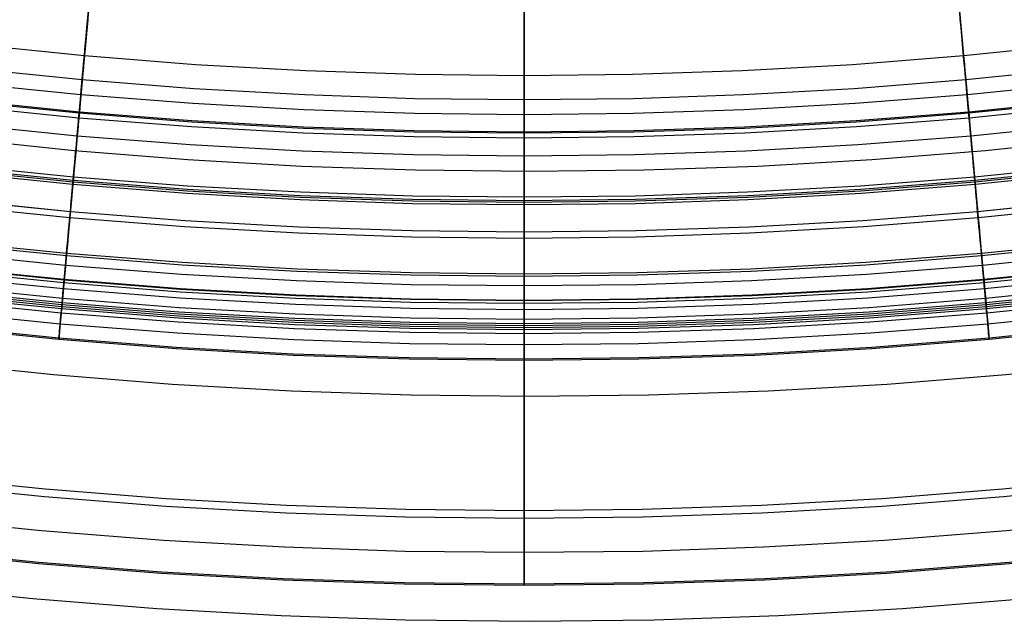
# Model space of a CAD drawing. Header units: millimetres. Extents: x -14 to 488, y -50 to 50.
# Tile 61 of 256: x 205.59 to 212.01, y -35.68 to -31.75. Entities that reach past the tile are written whole.
import ezdxf

# ---------------------------------------------------------------- set-up
doc = ezdxf.new("R2010")
doc.units = ezdxf.units.MM
doc.header["$MEASUREMENT"] = 0
doc.layers.add('Default', color=7, linetype='Continuous')

msp = doc.modelspace()

# ---------------------------------------------------------------- linework, layer by layer
at = {"layer": 'Default'}
for points in [[(216.1719, -31.2704), (215.4283, -31.4356), (214.6862, -31.5821), (213.9463, -31.71), (213.2093, -31.8198), (212.4756, -31.9116), (211.7459, -31.9859), (211.0208, -32.043), (210.3007, -32.0833), (209.5861, -32.1071), (208.8776, -32.115), (208.1691, -32.1071), (207.4545, -32.0833), (206.7344, -32.043), (206.0093, -31.9859), (205.2796, -31.9116)], [(215.4606, -31.5898), (214.7149, -31.7369), (213.9713, -31.8655), (213.2306, -31.9758), (212.4933, -32.0681), (211.7601, -32.1427), (211.0314, -32.2001), (210.3077, -32.2406), (209.5896, -32.2646), (208.8776, -32.2725), (208.1656, -32.2646), (207.4475, -32.2406), (206.7238, -32.2001), (205.9951, -32.1427), (205.2618, -32.0681)], [(215.4806, -31.685), (214.7326, -31.8326), (213.9868, -31.9615), (213.2438, -32.0721), (212.5043, -32.1647), (211.7688, -32.2396), (211.0379, -32.2971), (210.312, -32.3377), (209.5918, -32.3618), (208.8776, -32.3697), (208.1634, -32.3618), (207.4432, -32.3377), (206.7173, -32.2971), (205.9864, -32.2396), (205.2509, -32.1647)], [(205.2375, -32.2826), (205.9757, -32.3578), (206.7093, -32.4156), (207.4379, -32.4563), (208.1608, -32.4805), (208.8776, -32.4884), (209.5944, -32.4805), (210.3173, -32.4563), (211.0459, -32.4156), (211.7795, -32.3578), (212.5177, -32.2826), (213.2599, -32.1897), (214.0056, -32.0787), (214.7542, -31.9493), (215.5049, -31.8011)], [(215.5037, -31.7955), (214.7531, -31.9436), (214.0047, -32.073), (213.2592, -32.184), (212.517, -32.2769), (211.779, -32.3521), (211.0455, -32.4098), (210.3171, -32.4506), (209.5943, -32.4747), (208.8776, -32.4827), (208.1609, -32.4747), (207.4381, -32.4506), (206.7097, -32.4098), (205.9762, -32.3521), (205.2382, -32.2769)], [(215.5118, -31.8341), (214.7603, -31.9824), (214.011, -32.1119), (213.2645, -32.2231), (212.5215, -32.3161), (211.7825, -32.3913), (211.0481, -32.4491), (210.3188, -32.4899), (209.5952, -32.5141), (208.8776, -32.5221), (208.16, -32.5141), (207.4364, -32.4899), (206.7071, -32.4491), (205.9727, -32.3913), (205.2337, -32.3161)], [(215.5361, -31.9496), (214.7818, -32.0984), (214.0297, -32.2285), (213.2805, -32.34), (212.5348, -32.4334), (211.7931, -32.5089), (211.056, -32.5669), (210.3241, -32.6079), (209.5978, -32.6321), (208.8776, -32.6401), (208.1574, -32.6321), (207.4311, -32.6079), (206.6992, -32.5669), (205.9621, -32.5089), (205.2204, -32.4334)], [(205.2011, -32.5256), (205.9416, -32.6021), (206.6836, -32.6616), (207.4267, -32.7042), (208.1706, -32.7298), (208.9149, -32.7383), (209.6592, -32.7298), (210.4031, -32.7042), (211.1463, -32.6616), (211.8883, -32.6021), (212.6287, -32.5256), (213.3672, -32.4323), (214.1033, -32.3221), (214.8368, -32.195), (215.6109, -32.042)], [(205.2011, -32.5256), (205.9416, -32.6021), (206.6836, -32.6616), (207.4267, -32.7042), (208.1706, -32.7298), (208.9149, -32.7383), (209.6592, -32.7298), (210.4031, -32.7042), (211.1463, -32.6616), (211.8883, -32.6021), (212.6287, -32.5256), (213.3672, -32.4323), (214.1033, -32.3221), (214.8368, -32.195), (215.6109, -32.042)], [(215.598, -32.245), (214.8367, -32.3953), (214.0776, -32.5265), (213.3215, -32.6391), (212.5688, -32.7333), (211.8202, -32.8095), (211.0763, -32.8681), (210.3376, -32.9094), (209.6045, -32.9339), (208.8776, -32.942), (208.1507, -32.9339), (207.4176, -32.9094), (206.6789, -32.8681), (205.935, -32.8095), (205.1864, -32.7333)], [(215.5958, -32.2346), (214.8348, -32.3848), (214.076, -32.516), (213.32, -32.6285), (212.5676, -32.7227), (211.8193, -32.7989), (211.0756, -32.8575), (210.3371, -32.8988), (209.6043, -32.9233), (208.8776, -32.9313), (208.1509, -32.9233), (207.4181, -32.8988), (206.6796, -32.8575), (205.9359, -32.7989), (205.1876, -32.7227)], [(215.5911, -32.2121), (214.8306, -32.3622), (214.0723, -32.4933), (213.3169, -32.6058), (212.565, -32.6999), (211.8172, -32.776), (211.074, -32.8346), (210.3361, -32.8758), (209.6037, -32.9003), (208.8776, -32.9084), (208.1515, -32.9003), (207.4191, -32.8758), (206.6811, -32.8346), (205.938, -32.776), (205.1902, -32.6999)], [(215.6013, -32.2607), (214.8396, -32.411), (214.0802, -32.5424), (213.3237, -32.655), (212.5706, -32.7493), (211.8217, -32.8255), (211.0774, -32.8841), (210.3383, -32.9255), (209.6048, -32.95), (208.8776, -32.958), (208.1503, -32.95), (207.4169, -32.9255), (206.6778, -32.8841), (205.9335, -32.8255), (205.1846, -32.7493)], [(215.6378, -32.4348), (214.872, -32.5859), (214.1084, -32.718), (213.3478, -32.8312), (212.5907, -32.926), (211.8377, -33.0027), (211.0893, -33.0616), (210.3462, -33.1032), (209.6088, -33.1278), (208.8776, -33.1359), (208.1464, -33.1278), (207.409, -33.1032), (206.6659, -33.0616), (205.9175, -33.0027), (205.1645, -32.926)], [(215.6377, -32.4346), (214.8719, -32.5857), (214.1084, -32.7177), (213.3478, -32.831), (212.5906, -32.9257), (211.8376, -33.0024), (211.0893, -33.0613), (210.3462, -33.1029), (209.6088, -33.1275), (208.8776, -33.1357), (208.1464, -33.1275), (207.409, -33.1029), (206.6659, -33.0613), (205.9176, -33.0024), (205.1646, -32.9257)], [(215.6461, -32.4743), (214.8793, -32.6256), (214.1148, -32.7578), (213.3533, -32.8712), (212.5952, -32.9661), (211.8413, -33.0428), (211.092, -33.1018), (210.348, -33.1434), (209.6097, -33.1681), (208.8776, -33.1762), (208.1455, -33.1681), (207.4072, -33.1434), (206.6632, -33.1018), (205.9139, -33.0428), (205.16, -32.9661)], [(215.6972, -32.718), (214.9246, -32.8705), (214.1544, -33.0037), (213.3871, -33.1179), (212.6233, -33.2135), (211.8637, -33.2909), (211.1088, -33.3503), (210.3591, -33.3922), (209.6152, -33.4171), (208.8776, -33.4253), (208.14, -33.4171), (207.3961, -33.3922), (206.6464, -33.3503), (205.8915, -33.2909), (205.1319, -33.2135)], [(215.694, -32.7029), (214.9218, -32.8553), (214.1519, -32.9884), (213.385, -33.1026), (212.6215, -33.1982), (211.8623, -33.2755), (211.1077, -33.3349), (210.3584, -33.3768), (209.6149, -33.4016), (208.8776, -33.4098), (208.1403, -33.4016), (207.3968, -33.3768), (206.6475, -33.3349), (205.8929, -33.2755), (205.1337, -33.1982)], [(215.7099, -32.7787), (214.9359, -32.9314), (214.1642, -33.0649), (213.3955, -33.1793), (212.6303, -33.2751), (211.8692, -33.3526), (211.1129, -33.4122), (210.3619, -33.4542), (209.6166, -33.4791), (208.8776, -33.4873), (208.1386, -33.4791), (207.3933, -33.4542), (206.6423, -33.4122), (205.886, -33.3526), (205.1249, -33.2751)], [(215.7335, -32.8912), (214.9568, -33.0445), (214.1825, -33.1784), (213.4111, -33.2932), (212.6432, -33.3894), (211.8796, -33.4671), (211.1206, -33.5269), (210.367, -33.569), (209.6191, -33.594), (208.8776, -33.6023), (208.136, -33.594), (207.3882, -33.569), (206.6346, -33.5269), (205.8756, -33.4671), (205.112, -33.3894)], [(215.7299, -32.8741), (214.9536, -33.0273), (214.1797, -33.1611), (213.4087, -33.2759), (212.6413, -33.3719), (211.878, -33.4496), (211.1195, -33.5094), (210.3662, -33.5515), (209.6188, -33.5765), (208.8776, -33.5847), (208.1364, -33.5765), (207.389, -33.5515), (206.6357, -33.5094), (205.8772, -33.4496), (205.1139, -33.3719)], [(215.7291, -32.8704), (214.953, -33.0235), (214.1791, -33.1573), (213.4082, -33.2721), (212.6408, -33.3682), (211.8776, -33.4459), (211.1192, -33.5056), (210.366, -33.5477), (209.6187, -33.5727), (208.8776, -33.5809), (208.1365, -33.5727), (207.3892, -33.5477), (206.636, -33.5056), (205.8776, -33.4459), (205.1144, -33.3682)], [(215.7416, -32.9299), (214.964, -33.0834), (214.1888, -33.2174), (213.4164, -33.3324), (212.6477, -33.4287), (211.8831, -33.5065), (211.1233, -33.5663), (210.3688, -33.6085), (209.62, -33.6336), (208.8776, -33.6418), (208.1352, -33.6336), (207.3864, -33.6085), (206.6319, -33.5663), (205.8721, -33.5065), (205.1075, -33.4287)], [(215.7604, -33.0194), (214.9807, -33.1733), (214.2033, -33.3077), (213.4288, -33.423), (212.658, -33.5195), (211.8913, -33.5975), (211.1294, -33.6575), (210.3728, -33.6999), (209.6221, -33.725), (208.8776, -33.7332), (208.1331, -33.725), (207.3824, -33.6999), (206.6258, -33.6575), (205.8639, -33.5975), (205.0972, -33.5195)], [(215.7546, -32.9917), (214.9755, -33.1454), (214.1988, -33.2798), (213.425, -33.3949), (212.6548, -33.4914), (211.8888, -33.5694), (211.1275, -33.6293), (210.3716, -33.6716), (209.6214, -33.6967), (208.8776, -33.7049), (208.1338, -33.6967), (207.3836, -33.6716), (206.6277, -33.6293), (205.8664, -33.5694), (205.1004, -33.4914)], [(215.7741, -33.0848), (214.9928, -33.239), (214.2139, -33.3736), (213.4379, -33.4892), (212.6655, -33.5859), (211.8973, -33.6641), (211.1339, -33.7242), (210.3758, -33.7666), (209.6235, -33.7917), (208.8776, -33.8), (208.1317, -33.7917), (207.3794, -33.7666), (206.6213, -33.7242), (205.8579, -33.6641), (205.0897, -33.5859)], [(215.7685, -33.0584), (214.9879, -33.2125), (214.2096, -33.347), (213.4342, -33.4625), (212.6625, -33.5591), (211.8949, -33.6372), (211.1321, -33.6973), (210.3746, -33.7397), (209.6229, -33.7648), (208.8776, -33.7731), (208.1323, -33.7648), (207.3806, -33.7397), (206.6231, -33.6973), (205.8603, -33.6372), (205.0927, -33.5591)], [(215.7657, -33.0451), (214.9854, -33.1991), (214.2074, -33.3336), (213.4324, -33.449), (212.6609, -33.5455), (211.8937, -33.6237), (211.1312, -33.6837), (210.374, -33.7261), (209.6226, -33.7512), (208.8776, -33.7594), (208.1326, -33.7512), (207.3812, -33.7261), (206.624, -33.6837), (205.8615, -33.6237), (205.0942, -33.5455)], [(215.7631, -33.0325), (214.9831, -33.1864), (214.2054, -33.3209), (213.4307, -33.4363), (212.6595, -33.5328), (211.8925, -33.6109), (211.1303, -33.6709), (210.3734, -33.7133), (209.6224, -33.7383), (208.8776, -33.7466), (208.1328, -33.7383), (207.3818, -33.7133), (206.6249, -33.6709), (205.8627, -33.6109), (205.0957, -33.5328)], [(215.7889, -33.1554), (215.0059, -33.3099), (214.2253, -33.4449), (213.4477, -33.5606), (212.6737, -33.6575), (211.9038, -33.7359), (211.1388, -33.7962), (210.379, -33.8387), (209.6251, -33.8638), (208.8776, -33.8721), (208.1301, -33.8638), (207.3762, -33.8387), (206.6164, -33.7962), (205.8514, -33.7359), (205.0815, -33.6575)], [(215.8098, -33.2552), (215.0245, -33.4102), (214.2415, -33.5455), (213.4615, -33.6617), (212.6851, -33.7589), (211.913, -33.8375), (211.1456, -33.8979), (210.3836, -33.9405), (209.6274, -33.9658), (208.8776, -33.9741), (208.1278, -33.9658), (207.3716, -33.9405), (206.6096, -33.8979), (205.8422, -33.8375), (205.07, -33.7589)], [(215.808, -33.2464), (215.0229, -33.4013), (214.2401, -33.5367), (213.4603, -33.6528), (212.6841, -33.7499), (211.9122, -33.8285), (211.145, -33.8889), (210.3832, -33.9315), (209.6272, -33.9568), (208.8776, -33.9651), (208.128, -33.9568), (207.372, -33.9315), (206.6102, -33.8889), (205.843, -33.8285), (205.0711, -33.7499)], [(205.0335, -33.9848), (205.8074, -34.0648), (206.5829, -34.127), (207.3595, -34.1715), (208.137, -34.1982), (208.9149, -34.2071), (209.6928, -34.1982), (210.4703, -34.1715), (211.247, -34.127), (212.0224, -34.0648), (212.7963, -33.9848), (213.5681, -33.8873), (214.3375, -33.7721), (215.104, -33.6393), (215.9131, -33.4794)], [(205.0335, -33.9848), (205.8074, -34.0648), (206.5829, -34.127), (207.3595, -34.1715), (208.137, -34.1982), (208.9149, -34.2071), (209.6928, -34.1982), (210.4703, -34.1715), (211.247, -34.127), (212.0224, -34.0648), (212.7963, -33.9848), (213.5681, -33.8873), (214.3375, -33.7721), (215.104, -33.6393), (215.9131, -33.4794)], [(216.011, -34.2148), (215.2029, -34.3742), (214.3972, -34.5136), (213.5946, -34.633), (212.7957, -34.7331), (212.0011, -34.814), (211.2114, -34.8761), (210.4273, -34.92), (209.6492, -34.946), (208.8776, -34.9546), (208.106, -34.946), (207.3279, -34.92), (206.5438, -34.8761), (205.7541, -34.814), (204.9595, -34.7331)], [(216.0213, -34.264), (215.2121, -34.4237), (214.4052, -34.5632), (213.6014, -34.6829), (212.8013, -34.783), (212.0056, -34.864), (211.2148, -34.9263), (210.4295, -34.9702), (209.6503, -34.9963), (208.8776, -35.0048), (208.1049, -34.9963), (207.3257, -34.9702), (206.5404, -34.9263), (205.7496, -34.864), (204.9539, -34.783)], [(216.0671, -34.4822), (215.2526, -34.6429), (214.4406, -34.7833), (213.6317, -34.9038), (212.8265, -35.0046), (212.0256, -35.0861), (211.2298, -35.1488), (210.4395, -35.193), (209.6552, -35.2192), (208.8776, -35.2278), (208.1, -35.2192), (207.3157, -35.193), (206.5254, -35.1488), (205.7296, -35.0861), (204.9287, -35.0046)], [(216.1094, -34.6839), (215.2901, -34.8456), (214.4733, -34.9868), (213.6596, -35.108), (212.8497, -35.2093), (212.0441, -35.2914), (211.2436, -35.3544), (210.4486, -35.3989), (209.6598, -35.4252), (208.8776, -35.4339), (208.0954, -35.4252), (207.3066, -35.3989), (206.5116, -35.3544), (205.7111, -35.2914), (204.9055, -35.2093)], [(216.1112, -34.6927), (215.2918, -34.8544), (214.4747, -34.9957), (213.6608, -35.1169), (212.8507, -35.2183), (212.045, -35.3003), (211.2442, -35.3634), (210.449, -35.4079), (209.66, -35.4342), (208.8776, -35.4429), (208.0952, -35.4342), (207.3062, -35.4079), (206.511, -35.3634), (205.7102, -35.3003), (204.9045, -35.2183)], [(204.8659, -35.444), (205.6732, -35.5274), (206.4822, -35.5923), (207.2924, -35.6387), (208.1034, -35.6666), (208.9149, -35.6759), (209.7264, -35.6666), (210.5375, -35.6387), (211.3477, -35.5923), (212.1566, -35.5274), (212.9639, -35.444), (213.769, -35.3423), (214.5716, -35.2221), (215.3713, -35.0836), (216.2153, -34.9168)]]:
    msp.add_lwpolyline(points, dxfattribs=at)
at = {"layer": 'Default', "extrusion": (1, 0, 0)}
for points in [[(-32.7383, 22.2174), (-32.7387, 22.1869), (-32.7398, 22.1561), (-32.7416, 22.125), (-32.7442, 22.0937), (-32.7477, 22.0623), (-32.7519, 22.0306), (-32.7569, 21.9988), (-32.7628, 21.9669), (-32.7696, 21.9349), (-32.7772, 21.9028), (-32.7856, 21.8707), (-32.795, 21.8386), (-32.8053, 21.8065), (-32.8164, 21.7745), (-32.8285, 21.7425), (-32.8414, 21.7107), (-32.8553, 21.679), (-32.8701, 21.6474), (-32.8858, 21.6161), (-32.9024, 21.5851), (-32.9199, 21.5543), (-32.9383, 21.5239), (-32.9576, 21.4938), (-32.9777, 21.4641), (-32.9987, 21.4347), (-33.0206, 21.4059), (-33.0433, 21.3775), (-33.0668, 21.3497), (-33.0911, 21.3223), (-33.1162, 21.2956), (-33.142, 21.2694), (-33.1685, 21.2439), (-33.1957, 21.219), (-33.2236, 21.1948), (-33.2522, 21.1713), (-33.2813, 21.1486), (-33.311, 21.1265), (-33.3413, 21.1053), (-33.3721, 21.0848), (-33.4034, 21.0651), (-33.4351, 21.0462), (-33.4672, 21.0281), (-33.4997, 21.0109), (-33.5325, 20.9945), (-33.5656, 20.9789), (-33.599, 20.9642), (-33.6326, 20.9503), (-33.6664, 20.9373), (-33.7004, 20.9252), (-33.7345, 20.9139), (-33.7687, 20.9034), (-33.803, 20.8938), (-33.8372, 20.885), (-33.8715, 20.8771), (-33.9057, 20.87), (-33.9398, 20.8636), (-33.9739, 20.8581), (-34.0078, 20.8534), (-34.0416, 20.8494), (-34.0751, 20.8462), (-34.1085, 20.8438), (-34.1416, 20.842), (-34.1745, 20.841), (-34.2071, 20.8407), (-34.2397, 20.841), (-34.2726, 20.842), (-34.3057, 20.8438), (-34.3391, 20.8462), (-34.3727, 20.8494), (-34.4064, 20.8534), (-34.4403, 20.8581), (-34.4744, 20.8636), (-34.5085, 20.87), (-34.5427, 20.8771), (-34.577, 20.885), (-34.6113, 20.8938), (-34.6455, 20.9034), (-34.6797, 20.9139), (-34.7138, 20.9252), (-34.7478, 20.9373), (-34.7816, 20.9503), (-34.8152, 20.9642), (-34.8486, 20.9789), (-34.8817, 20.9945), (-34.9145, 21.0109), (-34.947, 21.0281), (-34.9791, 21.0462), (-35.0108, 21.0651), (-35.0421, 21.0848), (-35.0729, 21.1053), (-35.1032, 21.1265), (-35.1329, 21.1486), (-35.162, 21.1713), (-35.1906, 21.1948), (-35.2185, 21.219), (-35.2457, 21.2439), (-35.2722, 21.2694), (-35.298, 21.2956), (-35.3231, 21.3223), (-35.3474, 21.3497), (-35.3709, 21.3775), (-35.3936, 21.4059), (-35.4155, 21.4347), (-35.4365, 21.4641), (-35.4566, 21.4938), (-35.4759, 21.5239), (-35.4943, 21.5543), (-35.5118, 21.5851), (-35.5284, 21.6161), (-35.5441, 21.6474), (-35.5589, 21.679), (-35.5728, 21.7107), (-35.5857, 21.7425), (-35.5978, 21.7745), (-35.6089, 21.8065), (-35.6192, 21.8386), (-35.6286, 21.8707), (-35.637, 21.9028), (-35.6446, 21.9349), (-35.6514, 21.9669), (-35.6573, 21.9988), (-35.6623, 22.0306), (-35.6665, 22.0623), (-35.67, 22.0937), (-35.6726, 22.125), (-35.6744, 22.1561), (-35.6755, 22.1869), (-35.6759, 22.2174)], [(-35.6759, 22.2174), (-35.6755, 22.248), (-35.6744, 22.2788), (-35.6726, 22.3099), (-35.67, 22.3411), (-35.6665, 22.3726), (-35.6623, 22.4043), (-35.6573, 22.436), (-35.6514, 22.468), (-35.6446, 22.5), (-35.637, 22.532), (-35.6286, 22.5641), (-35.6192, 22.5963), (-35.6089, 22.6284), (-35.5978, 22.6604), (-35.5857, 22.6924), (-35.5728, 22.7242), (-35.5589, 22.7559), (-35.5441, 22.7874), (-35.5284, 22.8187), (-35.5118, 22.8498), (-35.4943, 22.8806), (-35.4759, 22.911), (-35.4566, 22.9411), (-35.4365, 22.9708), (-35.4155, 23.0001), (-35.3936, 23.029), (-35.3709, 23.0574), (-35.3474, 23.0852), (-35.3231, 23.1125), (-35.298, 23.1393), (-35.2722, 23.1654), (-35.2457, 23.191), (-35.2185, 23.2158), (-35.1906, 23.24), (-35.162, 23.2635), (-35.1329, 23.2863), (-35.1032, 23.3083), (-35.0729, 23.3296), (-35.0421, 23.3501), (-35.0108, 23.3698), (-34.9791, 23.3887), (-34.947, 23.4068), (-34.9145, 23.424), (-34.8817, 23.4404), (-34.8486, 23.456), (-34.8152, 23.4707), (-34.7816, 23.4845), (-34.7478, 23.4975), (-34.7138, 23.5097), (-34.6797, 23.521), (-34.6455, 23.5315), (-34.6113, 23.5411), (-34.577, 23.5498), (-34.5427, 23.5578), (-34.5085, 23.5649), (-34.4744, 23.5712), (-34.4403, 23.5767), (-34.4064, 23.5815), (-34.3727, 23.5854), (-34.3391, 23.5886), (-34.3057, 23.5911), (-34.2726, 23.5928), (-34.2397, 23.5939), (-34.2071, 23.5942), (-34.1745, 23.5939), (-34.1416, 23.5928), (-34.1085, 23.5911), (-34.0751, 23.5886), (-34.0416, 23.5854), (-34.0078, 23.5815), (-33.9739, 23.5767), (-33.9398, 23.5712), (-33.9057, 23.5649), (-33.8715, 23.5578), (-33.8372, 23.5498), (-33.803, 23.5411), (-33.7687, 23.5315), (-33.7345, 23.521), (-33.7004, 23.5097), (-33.6664, 23.4975), (-33.6326, 23.4845), (-33.599, 23.4707), (-33.5656, 23.456), (-33.5325, 23.4404), (-33.4997, 23.424), (-33.4672, 23.4068), (-33.4351, 23.3887), (-33.4034, 23.3698), (-33.3721, 23.3501), (-33.3413, 23.3296), (-33.311, 23.3083), (-33.2813, 23.2863), (-33.2522, 23.2635), (-33.2236, 23.24), (-33.1957, 23.2158), (-33.1685, 23.191), (-33.142, 23.1654), (-33.1162, 23.1393), (-33.0911, 23.1125), (-33.0668, 23.0852), (-33.0433, 23.0574), (-33.0206, 23.029), (-32.9987, 23.0001), (-32.9777, 22.9708), (-32.9576, 22.9411), (-32.9383, 22.911), (-32.9199, 22.8806), (-32.9024, 22.8498), (-32.8858, 22.8187), (-32.8701, 22.7874), (-32.8553, 22.7559), (-32.8414, 22.7242), (-32.8285, 22.6924), (-32.8164, 22.6604), (-32.8053, 22.6284), (-32.795, 22.5963), (-32.7856, 22.5641), (-32.7772, 22.532), (-32.7696, 22.5), (-32.7628, 22.468), (-32.7569, 22.436), (-32.7519, 22.4043), (-32.7477, 22.3726), (-32.7442, 22.3411), (-32.7416, 22.3099), (-32.7398, 22.2788), (-32.7387, 22.248), (-32.7383, 22.2174)]]:
    msp.add_lwpolyline(points, dxfattribs=at)
at = {"layer": 'Default'}
for points in [[(208.8776, -30.4006, 76.9181), (208.8776, -31.9456, 67.1466), (208.8776, -33.0784, 58.8687), (208.8776, -33.8723, 51.9042), (208.8776, -34.4008, 46.0728), (208.8776, -34.9546, 37.0876), (208.8776, -35.2278, 30.11), (208.8776, -35.2511, 28.9577), (208.8776, -35.252, 28.4132), (208.8776, -35.241, 27.8912), (208.8776, -35.2299, 27.6389), (208.8776, -35.2145, 27.3927), (208.8776, -35.1942, 27.1525), (208.8776, -35.1686, 26.9185), (208.8776, -35.1374, 26.6909), (208.8776, -35.1, 26.4697), (208.8776, -35.0788, 26.3616), (208.8776, -35.056, 26.2552), (208.8776, -35.0313, 26.1504), (208.8776, -35.0048, 26.0474), (208.8776, -34.9765, 25.946), (208.8776, -34.9464, 25.8464), (208.8776, -34.9144, 25.7485), (208.8776, -34.8807, 25.6524), (208.8776, -34.8453, 25.558), (208.8776, -34.8083, 25.4655), (208.8776, -34.7697, 25.3748), (208.8776, -34.7295, 25.286), (208.8776, -34.6879, 25.199), (208.8776, -34.6447, 25.1139), (208.8776, -34.6002, 25.0307), (208.8776, -34.5543, 24.9495), (208.8776, -34.5071, 24.8702), (208.8776, -34.4587, 24.7928), (208.8776, -34.409, 24.7175), (208.8776, -34.3582, 24.6441), (208.8776, -34.3062, 24.5728), (208.8776, -34.2532, 24.5035), (208.8776, -34.1992, 24.4363), (208.8776, -34.1442, 24.3711), (208.8776, -34.0882, 24.3081), (208.8776, -34.0314, 24.2472), (208.8776, -33.9737, 24.1884), (208.8776, -33.9153, 24.1318), (208.8776, -33.8561, 24.0774), (208.8776, -33.7963, 24.0252), (208.8776, -33.7358, 23.9751), (208.8776, -33.6747, 23.9274), (208.8776, -33.613, 23.8819), (208.8776, -33.5509, 23.8387), (208.8776, -33.4883, 23.7977), (208.8776, -33.4253, 23.7591), (208.8776, -33.3656, 23.7249), (208.8776, -33.3052, 23.6927), (208.8776, -33.2438, 23.6625), (208.8776, -33.181, 23.6342), (208.8776, -33.1164, 23.6076), (208.8776, -33.0497, 23.5829), (208.8776, -32.9805, 23.5598), (208.8776, -32.882, 23.5307), (208.8776, -32.856, 23.5223), (208.8776, -32.8305, 23.5133), (208.8776, -32.8055, 23.5037), (208.8776, -32.7808, 23.4935), (208.8776, -32.7567, 23.4828), (208.8776, -32.733, 23.4714), (208.8776, -32.7097, 23.4595), (208.8776, -32.6869, 23.447), (208.8776, -32.6645, 23.434), (208.8776, -32.6425, 23.4205), (208.8776, -32.621, 23.4064), (208.8776, -32.5999, 23.3918), (208.8776, -32.5793, 23.3766), (208.8776, -32.5591, 23.361), (208.8776, -32.5394, 23.3449), (208.8776, -32.5201, 23.3283), (208.8776, -32.5012, 23.3112), (208.8776, -32.4828, 23.2936), (208.8776, -32.4648, 23.2756), (208.8776, -32.4472, 23.2571), (208.8776, -32.4301, 23.2381), (208.8776, -32.4134, 23.2188), (208.8776, -32.3971, 23.199), (208.8776, -32.3813, 23.1787), (208.8776, -32.3659, 23.1581), (208.8776, -32.351, 23.1371), (208.8776, -32.3365, 23.1156), (208.8776, -32.3224, 23.0938), (208.8776, -32.3087, 23.0716), (208.8776, -32.2955, 23.0491), (208.8776, -32.2827, 23.0262), (208.8776, -32.2703, 23.0029), (208.8776, -32.2583, 22.9793), (208.8776, -32.2468, 22.9553), (208.8776, -32.2357, 22.9311), (208.8776, -32.2251, 22.9065), (208.8776, -32.2148, 22.8816), (208.8776, -32.205, 22.8564), (208.8776, -32.1956, 22.8309), (208.8776, -32.1866, 22.8052), (208.8776, -32.1781, 22.7791), (208.8776, -32.1623, 22.7263), (208.8776, -32.1481, 22.6724), (208.8776, -32.1357, 22.6177), (208.8776, -32.1249, 22.5621), (208.8776, -32.1158, 22.5057), (208.8776, -32.1083, 22.4486), (208.8776, -32.1025, 22.3908), (208.8776, -32.0984, 22.3325), (208.8776, -32.0959, 22.2737), (208.8776, -32.0951, 22.2145), (208.8776, -32.0959, 22.1548), (208.8776, -32.0983, 22.0949), (208.8776, -32.1024, 22.0348), (208.8776, -32.1081, 21.9745), (208.8776, -32.1154, 21.9141), (208.8776, -32.1243, 21.8537), (208.8776, -32.1348, 21.7934), (208.8776, -32.147, 21.7332), (208.8776, -32.1607, 21.6731), (208.8776, -32.1761, 21.6133), (208.8776, -32.193, 21.5539), (208.8776, -32.2115, 21.4948), (208.8776, -32.2316, 21.4362), (208.8776, -32.2533, 21.3782), (208.8776, -32.2765, 21.3207), (208.8776, -32.3014, 21.264), (208.8776, -32.3277, 21.2079), (208.8776, -32.3557, 21.1527), (208.8776, -32.3851, 21.0984), (208.8776, -32.4162, 21.045), (208.8776, -32.4487, 20.9926), (208.8776, -32.4829, 20.9413), (208.8776, -32.5185, 20.8912), (208.8776, -32.5557, 20.8423), (208.8776, -32.5943, 20.7947), (208.8776, -32.6346, 20.7485), (208.8776, -32.6763, 20.7037), (208.8776, -32.6977, 20.6819), (208.8776, -32.7195, 20.6604), (208.8776, -32.7417, 20.6394), (208.8776, -32.7642, 20.6187), (208.8776, -32.7871, 20.5984), (208.8776, -32.8104, 20.5786), (208.8776, -32.8341, 20.5592), (208.8776, -32.8582, 20.5403), (208.8776, -32.8826, 20.5217), (208.8776, -32.9074, 20.5037), (208.8776, -32.9325, 20.4861), (208.8776, -33.0012, 20.4399), (208.8776, -33.0437, 20.4101), (208.8776, -33.0857, 20.3794), (208.8776, -33.1271, 20.3478), (208.8776, -33.168, 20.3153), (208.8776, -33.2085, 20.282), (208.8776, -33.2885, 20.2125), (208.8776, -33.3674, 20.1394), (208.8776, -33.4458, 20.0625), (208.8776, -33.5239, 19.9817), (208.8776, -33.6023, 19.8969), (208.8776, -33.6823, 19.8067), (208.8776, -33.7629, 19.7117), (208.8776, -33.8438, 19.6112), (208.8776, -33.9247, 19.5046), (208.8776, -34.0056, 19.3912), (208.8776, -34.0861, 19.2703), (208.8776, -34.1662, 19.1413), (208.8776, -34.2455, 19.0036), (208.8776, -34.324, 18.8564), (208.8776, -34.4014, 18.6991), (208.8776, -34.4776, 18.5311), (208.8776, -34.5522, 18.3517), (208.8776, -34.6252, 18.1602), (208.8776, -34.6963, 17.956), (208.8776, -34.7654, 17.7384), (208.8776, -34.8322, 17.5067), (208.8776, -34.8965, 17.2604), (208.8776, -34.9582, 16.9987), (208.8776, -35.017, 16.721), (208.8776, -35.0728, 16.4265), (208.8776, -35.1254, 16.1148), (208.8776, -35.1745, 15.7851), (208.8776, -35.2617, 15.069), (208.8776, -35.3328, 14.2729), (208.8776, -35.3863, 13.3918), (208.8776, -35.4205, 12.4201), (208.8776, -35.4429, 5.7899), (208.8776, -35.441, 5.5983), (208.8776, -35.4353, 5.4096), (208.8776, -35.4258, 5.2237), (208.8776, -35.4124, 5.0407), (208.8776, -35.3951, 4.8606), (208.8776, -35.3741, 4.6833), (208.8776, -35.3492, 4.5089), (208.8776, -35.3204, 4.3374), (208.8776, -35.2878, 4.1687), (208.8776, -35.2514, 4.003), (208.8776, -35.2112, 3.8401), (208.8776, -35.1671, 3.6802), (208.8776, -35.1192, 3.5231), (208.8776, -35.0675, 3.369), (208.8776, -35.0119, 3.2178), (208.8776, -34.9525, 3.0695), (208.8776, -34.8894, 2.9241), (208.8776, -34.8223, 2.7817), (208.8776, -34.7515, 2.6422), (208.8776, -34.6769, 2.5057), (208.8776, -34.5984, 2.3721), (208.8776, -34.5161, 2.2414), (208.8776, -34.43, 2.1138), (208.8776, -34.3401, 1.9891), (208.8776, -34.2464, 1.8673), (208.8776, -34.1489, 1.7486), (208.8776, -34.0476, 1.6328), (208.8776, -33.9424, 1.52), (208.8776, -33.8335, 1.4102), (208.8776, -33.7208, 1.3034), (208.8776, -33.6042, 1.1996), (208.8776, -33.4839, 1.0989), (208.8776, -33.3597, 1.0011), (208.8776, -33.2318, 0.9063), (208.8776, -33.1001, 0.8146), (208.8776, -32.9646, 0.7259), (208.8776, -32.8253, 0.6403), (208.8776, -32.6822, 0.5577), (208.8776, -32.5353, 0.4781), (208.8776, -32.3846, 0.4016), (208.8776, -32.2302, 0.3282), (208.8776, -32.0719, 0.2578), (208.8776, -31.9099, 0.1905), (208.8776, -31.7441, 0.1263)], [(206.0557, -31.4717, 58.875), (205.9837, -32.2692, 51.8783), (205.9359, -32.7989, 46.0296), (205.886, -33.3526, 37.0252), (205.8615, -33.6237, 30.0773), (205.8595, -33.6465, 28.9443), (205.8594, -33.6475, 28.4238), (205.8603, -33.6372, 27.9372), (205.8612, -33.627, 27.7073), (205.8625, -33.613, 27.487), (205.8641, -33.5952, 27.2763), (205.866, -33.5735, 27.0759), (205.8684, -33.5478, 26.8859), (205.871, -33.5181, 26.7068), (205.8725, -33.5016, 26.6215), (205.8741, -33.4841, 26.539), (205.8758, -33.4655, 26.4594), (205.8776, -33.4459, 26.3827), (205.8794, -33.425, 26.3083), (205.8814, -33.403, 26.2357), (205.8835, -33.3798, 26.1648), (205.8857, -33.3555, 26.0956), (205.888, -33.3303, 26.0282), (205.8903, -33.304, 25.9625), (205.8928, -33.2769, 25.8986), (205.8953, -33.2489, 25.8366), (205.8979, -33.2201, 25.7763), (205.9006, -33.1907, 25.7179), (205.9033, -33.1606, 25.6614), (205.9061, -33.1299, 25.6068), (205.9089, -33.0986, 25.554), (205.9117, -33.0669, 25.5031), (205.9146, -33.0348, 25.4542), (205.9176, -33.0024, 25.4072), (205.9205, -32.9697, 25.3622), (205.9235, -32.9368, 25.3192), (205.9265, -32.9038, 25.2781), (205.9294, -32.8708, 25.2389), (205.9324, -32.8379, 25.2018), (205.9353, -32.8052, 25.1666), (205.9383, -32.7728, 25.1334), (205.9412, -32.7407, 25.1021), (205.944, -32.7092, 25.0728), (205.9468, -32.6781, 25.0455), (205.9496, -32.6477, 25.0202), (205.9522, -32.6181, 24.9968), (205.9548, -32.5893, 24.9754), (205.9573, -32.5615, 24.956), (205.9598, -32.5346, 24.9385), (205.9609, -32.5216, 24.9305), (205.9621, -32.5089, 24.923), (205.9657, -32.4687, 24.9005), (205.9665, -32.4603, 24.8961), (205.9672, -32.4523, 24.8921), (205.9679, -32.4444, 24.8884), (205.9686, -32.4366, 24.8849), (205.9693, -32.4286, 24.8816), (205.9701, -32.4205, 24.8784), (205.9708, -32.4119, 24.8752), (205.9717, -32.4028, 24.872), (205.9757, -32.3578, 24.8577)], [(211.6995, -31.4717, 58.875), (211.7715, -32.2692, 51.8783), (211.8193, -32.7989, 46.0296), (211.8692, -33.3526, 37.0252), (211.8937, -33.6237, 30.0773), (211.8957, -33.6465, 28.9443), (211.8958, -33.6475, 28.4238), (211.8949, -33.6372, 27.9372), (211.894, -33.627, 27.7073), (211.8927, -33.613, 27.487), (211.8911, -33.5952, 27.2763), (211.8892, -33.5735, 27.0759), (211.8868, -33.5478, 26.8859), (211.8842, -33.5181, 26.7068), (211.8827, -33.5016, 26.6215), (211.8811, -33.4841, 26.539), (211.8794, -33.4655, 26.4594), (211.8776, -33.4459, 26.3827), (211.8758, -33.425, 26.3083), (211.8738, -33.403, 26.2357), (211.8717, -33.3798, 26.1648), (211.8695, -33.3555, 26.0956), (211.8672, -33.3303, 26.0282), (211.8648, -33.304, 25.9625), (211.8624, -33.2769, 25.8986), (211.8599, -33.2489, 25.8366), (211.8573, -33.2201, 25.7763), (211.8546, -33.1907, 25.7179), (211.8519, -33.1606, 25.6614), (211.8491, -33.1299, 25.6068), (211.8463, -33.0986, 25.554), (211.8435, -33.0669, 25.5031), (211.8406, -33.0348, 25.4542), (211.8376, -33.0024, 25.4072), (211.8347, -32.9697, 25.3622), (211.8317, -32.9368, 25.3192), (211.8287, -32.9038, 25.2781), (211.8258, -32.8708, 25.2389), (211.8228, -32.8379, 25.2018), (211.8198, -32.8052, 25.1666), (211.8169, -32.7728, 25.1334), (211.814, -32.7407, 25.1021), (211.8112, -32.7092, 25.0728), (211.8084, -32.6781, 25.0455), (211.8056, -32.6477, 25.0202), (211.803, -32.6181, 24.9968), (211.8004, -32.5893, 24.9754), (211.7979, -32.5615, 24.956), (211.7954, -32.5346, 24.9385), (211.7943, -32.5216, 24.9305), (211.7931, -32.5089, 24.923), (211.7895, -32.4687, 24.9005), (211.7887, -32.4603, 24.8961), (211.788, -32.4523, 24.8921), (211.7873, -32.4444, 24.8884), (211.7866, -32.4366, 24.8849), (211.7859, -32.4286, 24.8816), (211.7851, -32.4205, 24.8784), (211.7844, -32.4119, 24.8752), (211.7835, -32.4028, 24.872), (211.7795, -32.3578, 24.8577)], [(208.8776, -31.5987, 58.875), (208.8776, -32.3995, 51.8783), (208.8776, -32.9313, 46.0296), (208.8776, -33.4873, 37.0252), (208.8776, -33.7594, 30.0773), (208.8776, -33.7824, 28.9443), (208.8776, -33.7833, 28.4238), (208.8776, -33.7731, 27.9372), (208.8776, -33.7627, 27.7073), (208.8776, -33.7487, 27.487), (208.8776, -33.7308, 27.2763), (208.8776, -33.7091, 27.0759), (208.8776, -33.6833, 26.8859), (208.8776, -33.6534, 26.7068), (208.8776, -33.6369, 26.6215), (208.8776, -33.6193, 26.539), (208.8776, -33.6007, 26.4594), (208.8776, -33.5809, 26.3827), (208.8776, -33.56, 26.3083), (208.8776, -33.5379, 26.2357), (208.8776, -33.5146, 26.1648), (208.8776, -33.4902, 26.0956), (208.8776, -33.4648, 26.0282), (208.8776, -33.4385, 25.9625), (208.8776, -33.4112, 25.8986), (208.8776, -33.3832, 25.8366), (208.8776, -33.3543, 25.7763), (208.8776, -33.3247, 25.7179), (208.8776, -33.2945, 25.6614), (208.8776, -33.2636, 25.6068), (208.8776, -33.2323, 25.554), (208.8776, -33.2005, 25.5031), (208.8776, -33.1682, 25.4542), (208.8776, -33.1357, 25.4072), (208.8776, -33.1028, 25.3622), (208.8776, -33.0698, 25.3192), (208.8776, -33.0367, 25.2781), (208.8776, -33.0036, 25.2389), (208.8776, -32.9705, 25.2018), (208.8776, -32.9377, 25.1666), (208.8776, -32.9051, 25.1334), (208.8776, -32.8729, 25.1021), (208.8776, -32.8412, 25.0728), (208.8776, -32.8101, 25.0455), (208.8776, -32.7796, 25.0202), (208.8776, -32.7498, 24.9968), (208.8776, -32.7209, 24.9754), (208.8776, -32.6929, 24.956), (208.8776, -32.666, 24.9385), (208.8776, -32.6529, 24.9305), (208.8776, -32.6401, 24.923), (208.8776, -32.5998, 24.9005), (208.8776, -32.5914, 24.8961), (208.8776, -32.5833, 24.8921), (208.8776, -32.5754, 24.8884), (208.8776, -32.5675, 24.8849), (208.8776, -32.5596, 24.8816), (208.8776, -32.5514, 24.8784), (208.8776, -32.5428, 24.8752), (208.8776, -32.5336, 24.872), (208.8776, -32.4884, 24.8577)], [(206.0346, -31.7053, 19.5507), (206.0306, -31.7496, 19.5143), (206.0265, -31.7949, 19.4784), (206.0223, -31.8411, 19.4432), (206.0181, -31.8884, 19.4086), (206.0137, -31.9366, 19.3747), (206.0077, -32.0038, 19.3294), (206.006, -32.022, 19.3166), (206.0043, -32.0406, 19.3029), (206.0026, -32.0597, 19.2883), (206.0008, -32.0794, 19.2726), (205.999, -32.0997, 19.2558), (205.9951, -32.1427, 19.2183), (205.9909, -32.1892, 19.175), (205.9864, -32.2396, 19.1253), (205.9815, -32.2939, 19.069), (205.9762, -32.3521, 19.0055), (205.9708, -32.4122, 18.9373), (205.9655, -32.4707, 18.8682), (205.9604, -32.5281, 18.797), (205.9552, -32.5847, 18.7226), (205.9502, -32.6407, 18.6436), (205.9451, -32.6967, 18.5591), (205.9401, -32.7528, 18.4678), (205.935, -32.8095, 18.3684), (205.9298, -32.867, 18.26), (205.9245, -32.9253, 18.1415), (205.9192, -32.9839, 18.0118), (205.9139, -33.0428, 17.87), (205.9086, -33.1017, 17.7151), (205.9033, -33.1603, 17.5462), (205.8981, -33.2183, 17.3627), (205.8929, -33.2755, 17.1636), (205.8879, -33.3314, 16.9483), (205.883, -33.3858, 16.7161), (205.8782, -33.4384, 16.4664), (205.8737, -33.4889, 16.1986), (205.8693, -33.537, 15.912), (205.8652, -33.5825, 15.6061), (205.8579, -33.6641, 14.9339), (205.8518, -33.7314, 14.177), (205.8472, -33.7825, 13.3305), (205.8442, -33.8155, 12.3895), (205.8422, -33.8375, 5.7896), (205.8424, -33.8359, 5.6241), (205.8428, -33.831, 5.4622), (205.8435, -33.8229, 5.3039), (205.8446, -33.8116, 5.1493), (205.8459, -33.7972, 4.9982), (205.8474, -33.7798, 4.8508), (205.8493, -33.7593, 4.707), (205.8514, -33.7359, 4.5668), (205.8538, -33.7096, 4.4302), (205.8564, -33.6805, 4.2971), (205.8593, -33.6486, 4.1676), (205.8624, -33.614, 4.0416), (205.8657, -33.5768, 3.919), (205.8693, -33.5369, 3.7997), (205.8732, -33.4945, 3.6838), (205.8772, -33.4496, 3.5711), (205.8815, -33.4023, 3.4617), (205.886, -33.3525, 3.3554), (205.8907, -33.3003, 3.2521), (205.8956, -33.2457, 3.1517), (205.9008, -33.1886, 3.0541), (205.9061, -33.1291, 2.9593), (205.9117, -33.0671, 2.8671), (205.9175, -33.0027, 2.7774), (205.9236, -32.9358, 2.69), (205.9298, -32.8663, 2.6051), (205.9363, -32.7943, 2.5223), (205.9431, -32.7195, 2.4417), (205.9501, -32.6419, 2.3632), (205.9573, -32.5614, 2.2867), (205.9649, -32.4779, 2.2121), (205.9727, -32.3913, 2.1394), (205.9808, -32.3015, 2.0684), (205.9892, -32.2085, 1.9992), (205.9979, -32.112, 1.9318), (206.0069, -32.012, 1.8661), (206.0163, -31.9085, 1.8021), (206.0259, -31.8012, 1.74), (206.0359, -31.6901, 1.6796)], [(208.8776, -31.7473, 19.6253), (208.8776, -31.7898, 19.5877), (208.8776, -31.8333, 19.5507), (208.8776, -31.8778, 19.5143), (208.8776, -31.9232, 19.4784), (208.8776, -31.9697, 19.4432), (208.8776, -32.0171, 19.4086), (208.8776, -32.0656, 19.3747), (208.8776, -32.133, 19.3294), (208.8776, -32.1512, 19.3166), (208.8776, -32.1699, 19.3029), (208.8776, -32.1891, 19.2883), (208.8776, -32.2089, 19.2726), (208.8776, -32.2293, 19.2558), (208.8776, -32.2725, 19.2183), (208.8776, -32.3192, 19.175), (208.8776, -32.3697, 19.1253), (208.8776, -32.4243, 19.069), (208.8776, -32.4827, 19.0055), (208.8776, -32.543, 18.9373), (208.8776, -32.6018, 18.8682), (208.8776, -32.6594, 18.797), (208.8776, -32.7162, 18.7226), (208.8776, -32.7725, 18.6436), (208.8776, -32.8287, 18.5591), (208.8776, -32.8851, 18.4678), (208.8776, -32.942, 18.3684), (208.8776, -32.9998, 18.26), (208.8776, -33.0582, 18.1415), (208.8776, -33.1171, 18.0118), (208.8776, -33.1762, 17.87), (208.8776, -33.2354, 17.7151), (208.8776, -33.2942, 17.5462), (208.8776, -33.3525, 17.3627), (208.8776, -33.4098, 17.1636), (208.8776, -33.466, 16.9483), (208.8776, -33.5206, 16.7161), (208.8776, -33.5734, 16.4664), (208.8776, -33.6242, 16.1986), (208.8776, -33.6725, 15.912), (208.8776, -33.7181, 15.6061), (208.8776, -33.8, 14.9339), (208.8776, -33.8676, 14.177), (208.8776, -33.9189, 13.3305), (208.8776, -33.9521, 12.3895), (208.8776, -33.9741, 5.7896), (208.8776, -33.9725, 5.6241), (208.8776, -33.9676, 5.4622), (208.8776, -33.9595, 5.3039), (208.8776, -33.9481, 5.1493), (208.8776, -33.9337, 4.9982), (208.8776, -33.9162, 4.8508), (208.8776, -33.8956, 4.707), (208.8776, -33.8721, 4.5668), (208.8776, -33.8458, 4.4302), (208.8776, -33.8165, 4.2971), (208.8776, -33.7845, 4.1676), (208.8776, -33.7498, 4.0416), (208.8776, -33.7124, 3.919), (208.8776, -33.6724, 3.7997), (208.8776, -33.6298, 3.6838), (208.8776, -33.5847, 3.5711), (208.8776, -33.5372, 3.4617), (208.8776, -33.4872, 3.3554), (208.8776, -33.4348, 3.2521), (208.8776, -33.3799, 3.1517), (208.8776, -33.3226, 3.0541), (208.8776, -33.2628, 2.9593), (208.8776, -33.2006, 2.8671), (208.8776, -33.1359, 2.7774), (208.8776, -33.0688, 2.69), (208.8776, -32.9991, 2.6051), (208.8776, -32.9267, 2.5223), (208.8776, -32.8516, 2.4417), (208.8776, -32.7737, 2.3632), (208.8776, -32.6929, 2.2867), (208.8776, -32.609, 2.2121), (208.8776, -32.5221, 2.1394), (208.8776, -32.4319, 2.0684), (208.8776, -32.3385, 1.9992), (208.8776, -32.2416, 1.9318), (208.8776, -32.1413, 1.8661), (208.8776, -32.0373, 1.8021), (208.8776, -31.9296, 1.74), (208.8776, -31.8181, 1.6796), (208.8776, -31.7026, 1.621)], [(208.8776, -32.4884, 24.8577), (208.8776, -32.4229, 24.8387), (208.8776, -32.3582, 24.8179), (208.8776, -32.2942, 24.7953), (208.8776, -32.2312, 24.7711), (208.8776, -32.169, 24.7452), (208.8776, -32.1078, 24.7178), (208.8776, -32.0476, 24.6889), (208.8776, -31.9884, 24.6585), (208.8776, -31.9304, 24.6268), (208.8776, -31.8735, 24.5938), (208.8776, -31.8179, 24.5595), (208.8776, -31.7635, 24.524), (208.8776, -31.7104, 24.4873)], [(211.7206, -31.7053, 19.5507), (211.7246, -31.7496, 19.5143), (211.7287, -31.7949, 19.4784), (211.7329, -31.8411, 19.4432), (211.7371, -31.8884, 19.4086), (211.7415, -31.9366, 19.3747), (211.7475, -32.0038, 19.3294), (211.7492, -32.022, 19.3166), (211.7509, -32.0406, 19.3029), (211.7526, -32.0597, 19.2883), (211.7544, -32.0794, 19.2726), (211.7562, -32.0997, 19.2558), (211.7601, -32.1427, 19.2183), (211.7643, -32.1892, 19.175), (211.7688, -32.2396, 19.1253), (211.7737, -32.2939, 19.069), (211.779, -32.3521, 19.0055), (211.7844, -32.4122, 18.9373), (211.7897, -32.4707, 18.8682), (211.7948, -32.5281, 18.797), (211.7999, -32.5847, 18.7226), (211.805, -32.6407, 18.6436), (211.8101, -32.6967, 18.5591), (211.8151, -32.7528, 18.4678), (211.8202, -32.8095, 18.3684), (211.8254, -32.867, 18.26), (211.8307, -32.9253, 18.1415), (211.836, -32.9839, 18.0118), (211.8413, -33.0428, 17.87), (211.8466, -33.1017, 17.7151), (211.8519, -33.1603, 17.5462), (211.8571, -33.2183, 17.3627), (211.8623, -33.2755, 17.1636), (211.8673, -33.3314, 16.9483), (211.8722, -33.3858, 16.7161), (211.877, -33.4384, 16.4664), (211.8815, -33.4889, 16.1986), (211.8859, -33.537, 15.912), (211.89, -33.5825, 15.6061), (211.8973, -33.6641, 14.9339), (211.9034, -33.7314, 14.177), (211.908, -33.7825, 13.3305), (211.911, -33.8155, 12.3895), (211.913, -33.8375, 5.7896), (211.9128, -33.8359, 5.6241), (211.9124, -33.831, 5.4622), (211.9117, -33.8229, 5.3039), (211.9106, -33.8116, 5.1493), (211.9093, -33.7972, 4.9982), (211.9078, -33.7798, 4.8508), (211.9059, -33.7593, 4.707), (211.9038, -33.7359, 4.5668), (211.9014, -33.7096, 4.4302), (211.8988, -33.6805, 4.2971), (211.8959, -33.6486, 4.1676), (211.8928, -33.614, 4.0416), (211.8895, -33.5768, 3.919), (211.8859, -33.5369, 3.7997), (211.882, -33.4945, 3.6838), (211.878, -33.4496, 3.5711), (211.8737, -33.4023, 3.4617), (211.8692, -33.3525, 3.3554), (211.8645, -33.3003, 3.2521), (211.8596, -33.2457, 3.1517), (211.8544, -33.1886, 3.0541), (211.8491, -33.1291, 2.9593), (211.8435, -33.0671, 2.8671), (211.8377, -33.0027, 2.7774), (211.8316, -32.9358, 2.69), (211.8254, -32.8663, 2.6051), (211.8189, -32.7943, 2.5223), (211.8121, -32.7195, 2.4417), (211.8051, -32.6419, 2.3632), (211.7978, -32.5614, 2.2867), (211.7903, -32.4779, 2.2121), (211.7825, -32.3913, 2.1394), (211.7744, -32.3015, 2.0684), (211.766, -32.2085, 1.9992), (211.7573, -32.112, 1.9318), (211.7483, -32.012, 1.8661), (211.7389, -31.9085, 1.8021), (211.7293, -31.8012, 1.74), (211.7192, -31.6901, 1.6796)], [(205.9757, -32.3578, 24.8577), (205.9816, -32.2926, 24.8387), (205.9874, -32.2281, 24.8179), (205.9932, -32.1644, 24.7953), (205.9988, -32.1016, 24.7711), (206.0044, -32.0396, 24.7452), (206.0099, -31.9787, 24.7178), (206.0153, -31.9187, 24.6889), (206.0206, -31.8598, 24.6585), (206.0259, -31.802, 24.6268), (206.031, -31.7454, 24.5938)], [(211.7795, -32.3578, 24.8577), (211.7736, -32.2926, 24.8387), (211.7678, -32.2281, 24.8179), (211.762, -32.1644, 24.7953), (211.7564, -32.1016, 24.7711), (211.7508, -32.0396, 24.7452), (211.7453, -31.9787, 24.7178), (211.7399, -31.9187, 24.6889), (211.7346, -31.8598, 24.6585), (211.7293, -31.802, 24.6268), (211.7242, -31.7454, 24.5938)]]:
    msp.add_polyline3d(points, dxfattribs=at)

doc.saveas('drawing.dxf')
